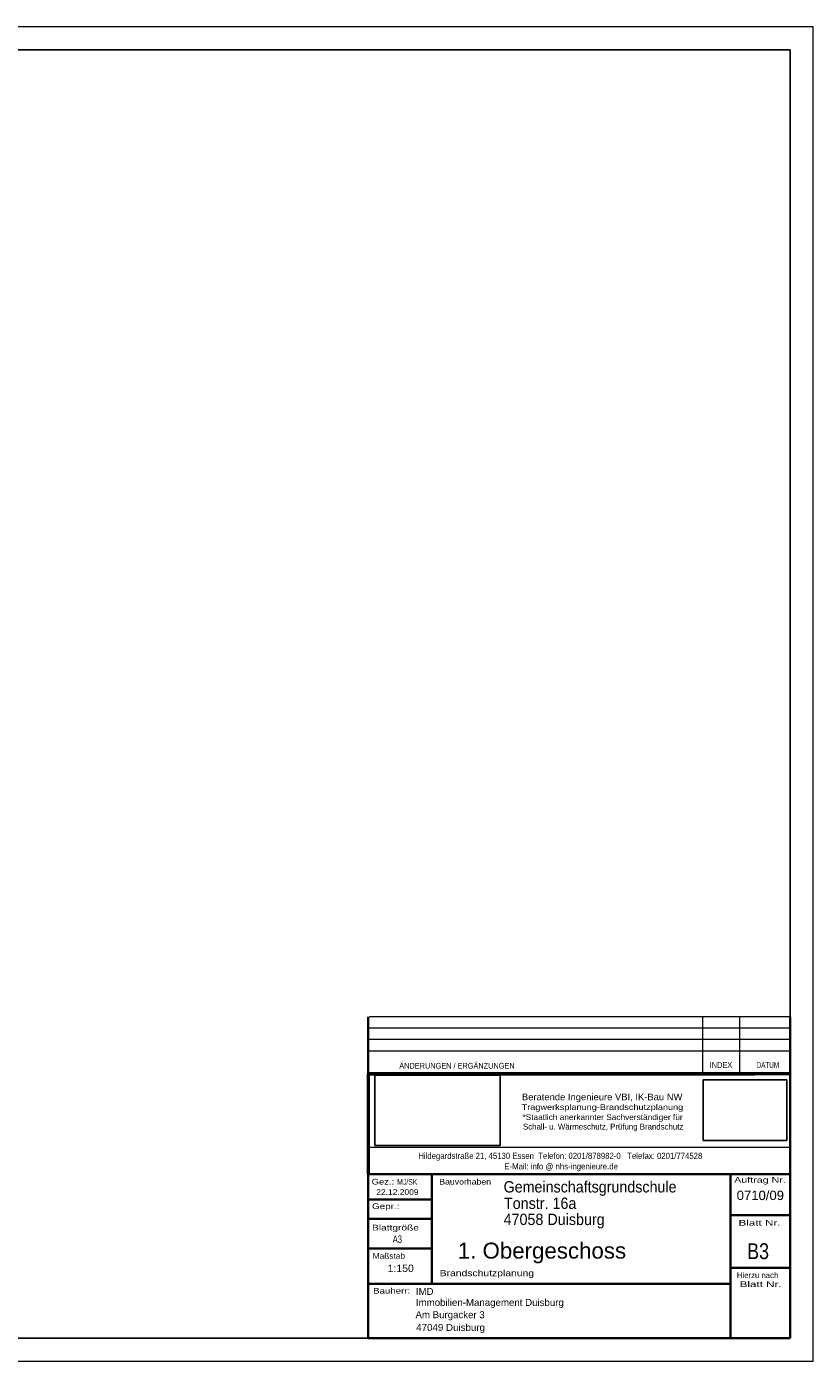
# Model space of a CAD drawing. Header units: millimetres. Extents: x 0 to 61.6, y 0 to 43.2.
# Tile 2 of 2: x 36.2 to 61.6, y 0 to 43.2. Entities that reach past the tile are written whole.
import ezdxf
from ezdxf.enums import TextEntityAlignment as Align

# ---------------------------------------------------------------- set-up
doc = ezdxf.new("R2010")
doc.units = ezdxf.units.MM
doc.linetypes.add('DURCHG', pattern=[0])
for name, color, linetype in [('BEMASSUNG', 7, 'Continuous'), ('BESCHRIFTUNG', 7, 'Continuous'), ('GELAENDER', 7, 'Continuous'), ('GEOMETRIE', 7, 'Continuous'), ('TEXTE', 7, 'Continuous')]:
    doc.layers.add(name, color=color, linetype=linetype)
doc.styles.add('Arial', font='ARIAL.TTF')
picture_1 = doc.add_image_def('image1.gif', size_in_pixel=(962, 697))
picture_2 = doc.add_image_def('image2.jpg', size_in_pixel=(1181, 662))

msp = doc.modelspace()

# ---------------------------------------------------------------- linework, layer by layer
at = {"layer": 'GEOMETRIE', "color": 7, "linetype": 'DURCHG', "lineweight": 9, "ltscale": 1.5}
for p, q in [((61.65, 43.2), (0, 43.2)), ((61.65, 0), (61.65, 43.2)), ((60.9, 11.14979), (47.28968, 11.14979)), ((58.07853, 9.30362), (58.07853, 11.14979)), ((59.27751, 9.30362), (59.27751, 11.14979)), ((60.9, 10.78056), (47.23963, 10.78056)), ((60.9, 10.41131), (47.23963, 10.41131)), ((60.9, 10.04208), (47.23963, 10.04208)), ((47.23963, 6.93223), (60.9, 6.93223)), ((0, 0), (61.65, 0))]:
    msp.add_line(p, q, dxfattribs=at)
at = {"layer": 'GEOMETRIE', "color": 7, "linetype": 'DURCHG', "lineweight": 25, "ltscale": 1.5}
for p, q in [((60.9, 42.45), (3, 42.45)), ((60.9, 0.75), (60.9, 42.45)), ((3, 0.75), (60.9, 0.75))]:
    msp.add_line(p, q, dxfattribs=at)
at = {"layer": 'GEOMETRIE', "color": 7, "linetype": 'DURCHG', "lineweight": 35, "ltscale": 1.5}
for p, q in [((47.23963, 10.78056), (47.23963, 11.14979)), ((60.9, 11.14979), (60.9, 11.14979)), ((60.9, 10.78056), (60.9, 11.14979)), ((47.23963, 10.78056), (47.23963, 10.41131)), ((47.23963, 10.41131), (47.23963, 10.04208)), ((60.9, 10.41131), (60.9, 10.78056)), ((60.9, 10.04208), (60.9, 10.41131)), ((47.23963, 9.30362), (47.23963, 10.04208)), ((60.9, 9.30362), (60.9, 10.04208)), ((47.23963, 0.75), (47.23963, 9.30362)), ((58.07853, 9.30362), (47.23963, 9.30362)), ((58.07853, 9.30362), (59.27751, 9.30362)), ((59.27751, 9.30362), (59.68308, 9.30362)), ((59.68308, 9.30362), (60.9, 9.30362)), ((60.9, 9.30362), (60.9, 0.75)), ((47.23963, 6.05439), (60.9, 6.05439)), ((49.30732, 2.50977), (49.30732, 6.05439)), ((49.30732, 6.05439), (49.30732, 5.24208)), ((58.97483, 6.05439), (58.97483, 0.75)), ((49.30732, 5.24208), (47.23963, 5.24208)), ((47.23963, 5.24208), (47.23963, 4.61439)), ((47.23963, 4.61439), (49.30732, 4.61439)), ((49.30732, 4.61439), (49.30732, 3.65439)), ((58.97483, 4.72515), (60.9, 4.72515)), ((60.42318, 4.72515), (60.42318, 4.72515)), ((49.30732, 3.65439), (47.23963, 3.65439)), ((58.97483, 3.02669), (60.9, 3.02669)), ((57.4304, 2.50977), (47.23963, 2.50977)), ((47.23963, 2.50977), (47.23963, 2.50977)), ((47.23963, 2.50977), (49.30732, 2.50977)), ((57.4304, 2.50977), (58.97483, 2.50977)), ((60.9, 0.75), (47.23963, 0.75))]:
    msp.add_line(p, q, dxfattribs=at)
at = {"layer": 'GEOMETRIE', "color": 7, "linetype": 'DURCHG', "lineweight": 50, "ltscale": 1.5}
for p, q in [((60.9, 9.30362), (47.23963, 9.30362)), ((47.23963, 9.30362), (47.23963, 6.05439)), ((47.23963, 9.30362), (59.75337, 9.30362)), ((59.68308, 9.30362), (59.68308, 9.30362))]:
    msp.add_line(p, q, dxfattribs=at)

# ---------------------------------------------------------------- texts
at = {"layer": 'BEMASSUNG', "color": 7, "style": 'Arial', "width": 0.987799}
msp.add_text('IMD', height=0.225, dxfattribs=at).set_placement((48.78972, 2.14953), (49.35847, 2.14953), align=Align.FIT)
at = {"layer": 'BESCHRIFTUNG', "color": 7, "style": 'Arial'}
for s, width, p, p2 in [('Tonstr. 16a', 0.902975, (51.63952, 4.9315), (53.98234, 4.9315)), ('47058 Duisburg', 0.903278, (51.62713, 4.41105), (54.89788, 4.41105))]:
    msp.add_text(s, height=0.3675, dxfattribs=dict(at, width=width)).set_placement(p, p2, align=Align.FIT)
at = {"layer": 'Defpoints', "color": 7, "style": 'Arial'}
for s, width, p, p2 in [('Immobilien-Management Duisburg', 0.997458, (48.78972, 1.79386), (53.57722, 1.79386)), ('47049 Duisburg', 1.003642, (48.79945, 0.98469), (51.02445, 0.98469))]:
    msp.add_text(s, height=0.225, dxfattribs=dict(at, width=width)).set_placement(p, p2, align=Align.FIT)
at = {"layer": 'GELAENDER', "color": 7, "style": 'Arial', "width": 0.993749}
msp.add_text('Am Burgacker 3', height=0.225, dxfattribs=at).set_placement((48.77726, 1.39576), (51.01476, 1.39576), align=Align.FIT)
at = {"layer": 'TEXTE', "color": 7}
for s, height, width, p, p2 in [('ÄNDERUNGEN / ERGÄNZUNGEN', 0.1845, 0.842857, (48.25197, 9.47527), (51.98414, 9.47527)), ('INDEX', 0.1845, 0.844838, (58.2981, 9.49863), (59.02556, 9.49863)), ('DATUM', 0.1845, 0.788571, (59.8167, 9.49863), (60.54416, 9.49863)), ('Gez.:', 0.1845, 1.07552, (47.35712, 5.72183), (48.08458, 5.72183)), ('MJ/SK', 0.1845, 0.709714, (48.18214, 5.71494), (48.83685, 5.71494)), ('Bauvorhaben', 0.1845, 0.825974, (49.54521, 5.72183), (51.22153, 5.72183)), ('Auftrag Nr.', 0.1845, 0.879291, (59.08657, 5.77715), (60.76288, 5.77715)), ('22.12.2009', 0.1845, 0.925599, (47.50751, 5.387), (48.87386, 5.387)), ('Gepr.:', 0.1845, 1.028718, (47.36936, 4.92792), (48.25496, 4.92792)), ('Blattgröße', 0.1845, 0.866165, (47.36936, 4.23514), (48.88753, 4.23514)), ('Blatt Nr.', 0.1845, 0.941073, (59.22985, 4.39064), (60.58988, 4.39064)), ('A3', 0.24, 0.617143, (48.04022, 3.8355), (48.33645, 3.8355)), ('Maßstab', 0.1845, 0.808163, (47.39171, 3.31887), (48.43545, 3.31887)), ('B3', 0.516, 0.685714, (59.50945, 3.30621), (60.21711, 3.30621)), ('1:150', 0.24, 1.013588, (47.87134, 2.89013), (48.723, 2.89013)), ('Brandschutzplanung', 0.2025, 0.862041, (49.55789, 2.75498), (52.61275, 2.75498)), ('Hierzu nach', 0.1845, 0.703433, (59.17596, 2.69313), (60.51701, 2.69313)), ('Blatt Nr.', 0.1845, 0.941073, (59.26535, 2.4026), (60.62538, 2.4026)), ('Bauherr:', 0.1845, 0.888352, (47.40319, 2.18999), (48.60508, 2.18999))]:
    msp.add_text(s, height=height, dxfattribs=dict(at, width=width)).set_placement(p, p2, align=Align.FIT)
at = {"layer": 'TEXTE', "color": 7, "style": 'Arial'}
for s, height, width, p, p2 in [('Beratende Ingenieure VBI, IK-Bau NW', 0.213, 1.023872, (52.21928, 8.45034), (57.41362, 8.45034)), ('Tragwerksplanung-Brandschutzplanung', 0.1875, 1.130678, (52.21025, 8.13446), (57.44034, 8.13446)), ('*Staatlich anerkannter Sachverständiger für', 0.1875, 1.02406, (52.23733, 7.80956), (57.42125, 7.80956)), ('Schall- u. Wärmeschutz, Prüfung Brandschutz', 0.1875, 0.969243, (52.25538, 7.50271), (57.44349, 7.50271)), ('Hildegardstraße 21, 45130 Essen  Telefon: 0201/878982-0   Telefax: 0201/774528', 0.1965, 0.916405, (48.86501, 6.55288), (58.0583, 6.55288)), ('E-Mail: info @ nhs-ingenieure.de', 0.1965, 0.919044, (51.65116, 6.21139), (55.32549, 6.21139)), ('Gemeinschaftsgrundschule', 0.3675, 0.900248, (51.62713, 5.46434), (57.22232, 5.46434)), ('0710/09', 0.303, 1.002291, (59.17024, 5.22003), (60.70208, 5.22003)), ('1. Obergeschoss', 0.516, 1.000432, (50.14427, 3.32522), (55.59093, 3.32522))]:
    msp.add_text(s, height=height, dxfattribs=dict(at, width=width)).set_placement(p, p2, align=Align.FIT)

# ---------------------------------------------------------------- pictures from other files: only their frames are drawn
image = msp.add_image(picture_2, insert=(47.45822, 6.9908), size_in_units=(4.05524, 2.27313))
image = msp.add_image(picture_1, insert=(58.08479, 7.14236), size_in_units=(2.71064, 1.96395))

doc.saveas('drawing.dxf')
